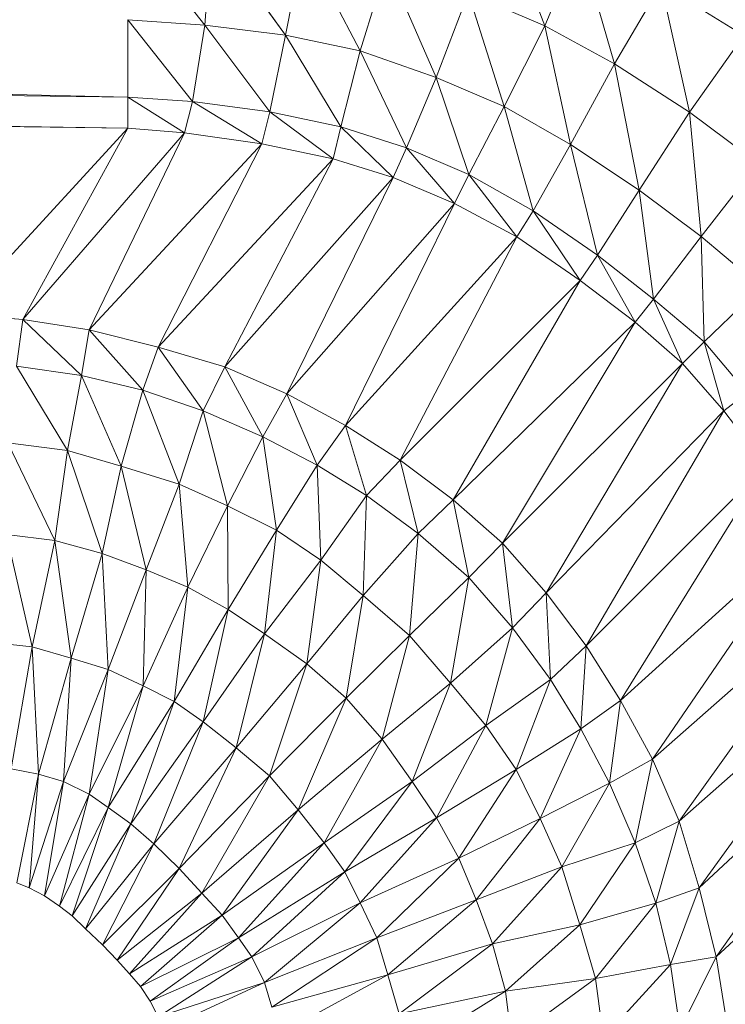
# Model space of a CAD drawing. Header units: metres. Extents: x 391.1 to 427.5, y 12.7 to 28.4.
# Tile 169 of 245: x 408.8315 to 408.8621, y 24.0414 to 24.0843. Entities that reach past the tile are written whole.
import ezdxf

# ---------------------------------------------------------------- set-up
doc = ezdxf.new("R2010")
doc.units = ezdxf.units.M
doc.layers.add('02_MOBILIARIO', color=7, linetype='Continuous', lineweight=18)

# ---------------------------------------------------------------- blocks, each defined once
blk = doc.blocks.new('Family - Plats de dutxa PS-1-153501-01_TEL_PS1')
at = {"layer": '02_MOBILIARIO', "color": 253, "true_color": 0xaaaaaa}
for p, q in [((0.720586, 0.738424), (0.722579, 0.733271)), ((0.722579, 0.733271), (0.720586, 0.738424)), ((0.704435, 0.737585), (0.707793, 0.733298)), ((0.707793, 0.733298), (0.704435, 0.737585)), ((0.707793, 0.733298), (0.708066, 0.737398)), ((0.708066, 0.737398), (0.707793, 0.733298)), ((0.708066, 0.737398), (0.711293, 0.732863)), ((0.711293, 0.732863), (0.708066, 0.737398)), ((0.409997, 0.73691), (0.704435, 0.730169)), ((0.704435, 0.730169), (0.409997, 0.73691)), ((0.711293, 0.732863), (0.712103, 0.736852)), ((0.712103, 0.736852), (0.711293, 0.732863)), ((0.712103, 0.736852), (0.714548, 0.732191)), ((0.714548, 0.732191), (0.712103, 0.736852)), ((0.722579, 0.733271), (0.724098, 0.736911)), ((0.724098, 0.736911), (0.722579, 0.733271)), ((0.724098, 0.736911), (0.725607, 0.731618)), ((0.725607, 0.731618), (0.724098, 0.736911)), ((0.714548, 0.732191), (0.715712, 0.735919)), ((0.715712, 0.735919), (0.714548, 0.732191)), ((0.715712, 0.735919), (0.717854, 0.731029)), ((0.717854, 0.731029), (0.715712, 0.735919)), ((0.725607, 0.731618), (0.727632, 0.735075)), ((0.727632, 0.735075), (0.725607, 0.731618)), ((0.727632, 0.735075), (0.731232, 0.732856)), ((0.727632, 0.735075), (0.728874, 0.729511)), ((0.728874, 0.729511), (0.727632, 0.735075)), ((0.727632, 0.735075), (0.731232, 0.732856)), ((0.717854, 0.731029), (0.719247, 0.734697)), ((0.719247, 0.734697), (0.717854, 0.731029)), ((0.722579, 0.733271), (0.719247, 0.734697)), ((0.719247, 0.734697), (0.72081, 0.729759)), ((0.72081, 0.729759), (0.719247, 0.734697)), ((0.719247, 0.734697), (0.722579, 0.733271)), ((0.704435, 0.730169), (0.409997, 0.73354)), ((0.409997, 0.73354), (0.704435, 0.728821)), ((0.704435, 0.730169), (0.409997, 0.73354)), ((0.704435, 0.728821), (0.409997, 0.73354)), ((0.707793, 0.733298), (0.704435, 0.73354)), ((0.704435, 0.730169), (0.704435, 0.73354)), ((0.704435, 0.73354), (0.707248, 0.729977)), ((0.704435, 0.73354), (0.704435, 0.730169)), ((0.707248, 0.729977), (0.704435, 0.73354)), ((0.704435, 0.73354), (0.707793, 0.733298)), ((0.707248, 0.729977), (0.707793, 0.733298)), ((0.707793, 0.733298), (0.707248, 0.729977)), ((0.711293, 0.732863), (0.707793, 0.733298)), ((0.707793, 0.733298), (0.710613, 0.729525)), ((0.710613, 0.729525), (0.707793, 0.733298)), ((0.707793, 0.733298), (0.711293, 0.732863)), ((0.72081, 0.729759), (0.722579, 0.733271)), ((0.722579, 0.733271), (0.72081, 0.729759)), ((0.725607, 0.731618), (0.722579, 0.733271)), ((0.722579, 0.733271), (0.7237, 0.728115)), ((0.7237, 0.728115), (0.722579, 0.733271)), ((0.722579, 0.733271), (0.725607, 0.731618)), ((0.710613, 0.729525), (0.711293, 0.732863)), ((0.711293, 0.732863), (0.710613, 0.729525)), ((0.714548, 0.732191), (0.711293, 0.732863)), ((0.711293, 0.732863), (0.713706, 0.72888)), ((0.713706, 0.72888), (0.711293, 0.732863)), ((0.711293, 0.732863), (0.714548, 0.732191)), ((0.728874, 0.729511), (0.731232, 0.732856)), ((0.731232, 0.732856), (0.728874, 0.729511)), ((0.409997, 0.732191), (0.704435, 0.728821)), ((0.409997, 0.732191), (0.704435, 0.728821)), ((0.713706, 0.72888), (0.714548, 0.732191)), ((0.714548, 0.732191), (0.713706, 0.72888)), ((0.717854, 0.731029), (0.714548, 0.732191)), ((0.714548, 0.732191), (0.716562, 0.727963)), ((0.716562, 0.727963), (0.714548, 0.732191)), ((0.714548, 0.732191), (0.717854, 0.731029)), ((0.7237, 0.728115), (0.725607, 0.731618)), ((0.725607, 0.731618), (0.7237, 0.728115)), ((0.728874, 0.729511), (0.725607, 0.731618)), ((0.725607, 0.731618), (0.726682, 0.726124)), ((0.726682, 0.726124), (0.725607, 0.731618)), ((0.725607, 0.731618), (0.728874, 0.729511)), ((0.716562, 0.727963), (0.717854, 0.731029)), ((0.717854, 0.731029), (0.716562, 0.727963)), ((0.72081, 0.729759), (0.717854, 0.731029)), ((0.717854, 0.731029), (0.719267, 0.726798)), ((0.719267, 0.726798), (0.717854, 0.731029)), ((0.717854, 0.731029), (0.72081, 0.729759)), ((0.707248, 0.729977), (0.704435, 0.730169)), ((0.704435, 0.730169), (0.704435, 0.728821)), ((0.704435, 0.730169), (0.706908, 0.728618)), ((0.704435, 0.730169), (0.704435, 0.728821)), ((0.706908, 0.728618), (0.704435, 0.730169)), ((0.704435, 0.730169), (0.707248, 0.729977)), ((0.706908, 0.728618), (0.707248, 0.729977)), ((0.707248, 0.729977), (0.706908, 0.728618)), ((0.710613, 0.729525), (0.707248, 0.729977)), ((0.707248, 0.729977), (0.710273, 0.728133)), ((0.710273, 0.728133), (0.707248, 0.729977)), ((0.707248, 0.729977), (0.710613, 0.729525)), ((0.719267, 0.726798), (0.72081, 0.729759)), ((0.72081, 0.729759), (0.719267, 0.726798)), ((0.7237, 0.728115), (0.72081, 0.729759)), ((0.72081, 0.729759), (0.722075, 0.725215)), ((0.722075, 0.725215), (0.72081, 0.729759)), ((0.72081, 0.729759), (0.7237, 0.728115)), ((0.710273, 0.728133), (0.710613, 0.729525)), ((0.710273, 0.728133), (0.710613, 0.729525)), ((0.713706, 0.72888), (0.710613, 0.729525)), ((0.710613, 0.729525), (0.713367, 0.727487)), ((0.713706, 0.72888), (0.710613, 0.729525)), ((0.713367, 0.727487), (0.710613, 0.729525)), ((0.726682, 0.726124), (0.728874, 0.729511)), ((0.728874, 0.729511), (0.726682, 0.726124)), ((0.731851, 0.72728), (0.728874, 0.729511)), ((0.728874, 0.729511), (0.729379, 0.724101)), ((0.729379, 0.724101), (0.728874, 0.729511)), ((0.728874, 0.729511), (0.731851, 0.72728)), ((0.697019, 0.720731), (0.704435, 0.728821)), ((0.704435, 0.728821), (0.697019, 0.720731)), ((0.704435, 0.728821), (0.699866, 0.720494)), ((0.699866, 0.720494), (0.704435, 0.728821)), ((0.706908, 0.728618), (0.704435, 0.728821)), ((0.704435, 0.728821), (0.706908, 0.728618)), ((0.713706, 0.72888), (0.713367, 0.727487)), ((0.713706, 0.72888), (0.713367, 0.727487)), ((0.716562, 0.727963), (0.713706, 0.72888)), ((0.713706, 0.72888), (0.715984, 0.726672)), ((0.715984, 0.726672), (0.713706, 0.72888)), ((0.713706, 0.72888), (0.716562, 0.727963)), ((0.699866, 0.720494), (0.706908, 0.728618)), ((0.706908, 0.728618), (0.699866, 0.720494)), ((0.706908, 0.728618), (0.702759, 0.720043)), ((0.702759, 0.720043), (0.706908, 0.728618)), ((0.710273, 0.728133), (0.706908, 0.728618)), ((0.706908, 0.728618), (0.710273, 0.728133)), ((0.702759, 0.720043), (0.710273, 0.728133)), ((0.710273, 0.728133), (0.702759, 0.720043)), ((0.710273, 0.728133), (0.705764, 0.719293)), ((0.705764, 0.719293), (0.710273, 0.728133)), ((0.710273, 0.728133), (0.713367, 0.727487)), ((0.710273, 0.728133), (0.713367, 0.727487)), ((0.715984, 0.726672), (0.716562, 0.727963)), ((0.716562, 0.727963), (0.715984, 0.726672)), ((0.719267, 0.726798), (0.716562, 0.727963)), ((0.716562, 0.727963), (0.71865, 0.725544)), ((0.71865, 0.725544), (0.716562, 0.727963)), ((0.716562, 0.727963), (0.719267, 0.726798)), ((0.722075, 0.725215), (0.7237, 0.728115)), ((0.7237, 0.728115), (0.722075, 0.725215)), ((0.726682, 0.726124), (0.7237, 0.728115)), ((0.7237, 0.728115), (0.724867, 0.723292)), ((0.724867, 0.723292), (0.7237, 0.728115)), ((0.7237, 0.728115), (0.726682, 0.726124)), ((0.705764, 0.719293), (0.713367, 0.727487)), ((0.713367, 0.727487), (0.705764, 0.719293)), ((0.713367, 0.727487), (0.708656, 0.71843)), ((0.708656, 0.71843), (0.713367, 0.727487)), ((0.715984, 0.726672), (0.713367, 0.727487)), ((0.713367, 0.727487), (0.715984, 0.726672)), ((0.729379, 0.724101), (0.731851, 0.72728)), ((0.731851, 0.72728), (0.729379, 0.724101)), ((0.708656, 0.71843), (0.715984, 0.726672)), ((0.715984, 0.726672), (0.708656, 0.71843)), ((0.715984, 0.726672), (0.711361, 0.717266)), ((0.711361, 0.717266), (0.715984, 0.726672)), ((0.71865, 0.725544), (0.715984, 0.726672)), ((0.715984, 0.726672), (0.71865, 0.725544)), ((0.71865, 0.725544), (0.719267, 0.726798)), ((0.719267, 0.726798), (0.71865, 0.725544)), ((0.722075, 0.725215), (0.719267, 0.726798)), ((0.719267, 0.726798), (0.721359, 0.724094)), ((0.721359, 0.724094), (0.719267, 0.726798)), ((0.719267, 0.726798), (0.722075, 0.725215)), ((0.724867, 0.723292), (0.726682, 0.726124)), ((0.726682, 0.726124), (0.724867, 0.723292)), ((0.729379, 0.724101), (0.726682, 0.726124)), ((0.726682, 0.726124), (0.727305, 0.721378)), ((0.727305, 0.721378), (0.726682, 0.726124)), ((0.726682, 0.726124), (0.729379, 0.724101)), ((0.711361, 0.717266), (0.71865, 0.725544)), ((0.71865, 0.725544), (0.711361, 0.717266)), ((0.71865, 0.725544), (0.713916, 0.715878)), ((0.713916, 0.715878), (0.71865, 0.725544)), ((0.721359, 0.724094), (0.71865, 0.725544)), ((0.71865, 0.725544), (0.721359, 0.724094)), ((0.721359, 0.724094), (0.722075, 0.725215)), ((0.722075, 0.725215), (0.721359, 0.724094)), ((0.724867, 0.723292), (0.722075, 0.725215)), ((0.722075, 0.725215), (0.724113, 0.72219)), ((0.724113, 0.72219), (0.722075, 0.725215)), ((0.722075, 0.725215), (0.724867, 0.723292)), ((0.713916, 0.715878), (0.721359, 0.724094)), ((0.721359, 0.724094), (0.713916, 0.715878)), ((0.721359, 0.724094), (0.716282, 0.714376)), ((0.716282, 0.714376), (0.721359, 0.724094)), ((0.724113, 0.72219), (0.721359, 0.724094)), ((0.721359, 0.724094), (0.724113, 0.72219)), ((0.727305, 0.721378), (0.729379, 0.724101)), ((0.729379, 0.724101), (0.727305, 0.721378)), ((0.731985, 0.721908), (0.729379, 0.724101)), ((0.729379, 0.724101), (0.729514, 0.719517)), ((0.729514, 0.719517), (0.729379, 0.724101)), ((0.729379, 0.724101), (0.731985, 0.721908)), ((0.724113, 0.72219), (0.724867, 0.723292)), ((0.724867, 0.723292), (0.724113, 0.72219)), ((0.727305, 0.721378), (0.724867, 0.723292)), ((0.724867, 0.723292), (0.726512, 0.720373)), ((0.726512, 0.720373), (0.724867, 0.723292)), ((0.724867, 0.723292), (0.727305, 0.721378)), ((0.716282, 0.714376), (0.724113, 0.72219)), ((0.724113, 0.72219), (0.716282, 0.714376)), ((0.724113, 0.72219), (0.718593, 0.712641)), ((0.718593, 0.712641), (0.724113, 0.72219)), ((0.726512, 0.720373), (0.724113, 0.72219)), ((0.724113, 0.72219), (0.726512, 0.720373)), ((0.729514, 0.719517), (0.731985, 0.721908)), ((0.729514, 0.719517), (0.731985, 0.721908)), ((0.726512, 0.720373), (0.727305, 0.721378)), ((0.727305, 0.721378), (0.726512, 0.720373)), ((0.729514, 0.719517), (0.727305, 0.721378)), ((0.727305, 0.721378), (0.72857, 0.718573)), ((0.72857, 0.718573), (0.727305, 0.721378)), ((0.727305, 0.721378), (0.729514, 0.719517)), ((0.699866, 0.720494), (0.697019, 0.720731)), ((0.697019, 0.720731), (0.699866, 0.720494)), ((0.699603, 0.718467), (0.699866, 0.720494)), ((0.699866, 0.720494), (0.699603, 0.718467)), ((0.702759, 0.720043), (0.699866, 0.720494)), ((0.699866, 0.720494), (0.702421, 0.718054)), ((0.702421, 0.718054), (0.699866, 0.720494)), ((0.699866, 0.720494), (0.702759, 0.720043)), ((0.718593, 0.712641), (0.726512, 0.720373)), ((0.726512, 0.720373), (0.718593, 0.712641)), ((0.726512, 0.720373), (0.720739, 0.710758)), ((0.720739, 0.710758), (0.726512, 0.720373)), ((0.72857, 0.718573), (0.726512, 0.720373)), ((0.726512, 0.720373), (0.72857, 0.718573)), ((0.702421, 0.718054), (0.702759, 0.720043)), ((0.702759, 0.720043), (0.702421, 0.718054)), ((0.705764, 0.719293), (0.702759, 0.720043)), ((0.702759, 0.720043), (0.705088, 0.717416)), ((0.705088, 0.717416), (0.702759, 0.720043)), ((0.702759, 0.720043), (0.705764, 0.719293)), ((0.72857, 0.718573), (0.729514, 0.719517)), ((0.72857, 0.718573), (0.729514, 0.719517)), ((0.731375, 0.717308), (0.729514, 0.719517)), ((0.73037, 0.716515), (0.729514, 0.719517)), ((0.729514, 0.719517), (0.731375, 0.717308)), ((0.729514, 0.719517), (0.73037, 0.716515)), ((0.705088, 0.717416), (0.705764, 0.719293)), ((0.705764, 0.719293), (0.705088, 0.717416)), ((0.708656, 0.71843), (0.705764, 0.719293)), ((0.705764, 0.719293), (0.707717, 0.716516)), ((0.707717, 0.716516), (0.705764, 0.719293)), ((0.705764, 0.719293), (0.708656, 0.71843)), ((0.720739, 0.710758), (0.72857, 0.718573)), ((0.720739, 0.710758), (0.72857, 0.718573)), ((0.722637, 0.708596), (0.72857, 0.718573)), ((0.72857, 0.718573), (0.722637, 0.708596)), ((0.73037, 0.716515), (0.72857, 0.718573)), ((0.72857, 0.718573), (0.73037, 0.716515)), ((0.702421, 0.718054), (0.699603, 0.718467)), ((0.699603, 0.718467), (0.70182, 0.714789)), ((0.70182, 0.714789), (0.699603, 0.718467)), ((0.699603, 0.718467), (0.702421, 0.718054)), ((0.707717, 0.716516), (0.708656, 0.71843)), ((0.708656, 0.71843), (0.707717, 0.716516)), ((0.711361, 0.717266), (0.708656, 0.71843)), ((0.708656, 0.71843), (0.710309, 0.71539)), ((0.710309, 0.71539), (0.708656, 0.71843)), ((0.708656, 0.71843), (0.711361, 0.717266)), ((0.70182, 0.714789), (0.702421, 0.718054)), ((0.702421, 0.718054), (0.70182, 0.714789)), ((0.705088, 0.717416), (0.702421, 0.718054)), ((0.702421, 0.718054), (0.704152, 0.71411)), ((0.704152, 0.71411), (0.702421, 0.718054)), ((0.702421, 0.718054), (0.705088, 0.717416)), ((0.704152, 0.71411), (0.705088, 0.717416)), ((0.705088, 0.717416), (0.704152, 0.71411)), ((0.707717, 0.716516), (0.705088, 0.717416)), ((0.705088, 0.717416), (0.706669, 0.713322)), ((0.706669, 0.713322), (0.705088, 0.717416)), ((0.705088, 0.717416), (0.707717, 0.716516)), ((0.710309, 0.71539), (0.711361, 0.717266)), ((0.711361, 0.717266), (0.710309, 0.71539)), ((0.713916, 0.715878), (0.711361, 0.717266)), ((0.711361, 0.717266), (0.71268, 0.714148)), ((0.71268, 0.714148), (0.711361, 0.717266)), ((0.711361, 0.717266), (0.713916, 0.715878)), ((0.73037, 0.716515), (0.731375, 0.717308)), ((0.731375, 0.717308), (0.73037, 0.716515)), ((0.706669, 0.713322), (0.707717, 0.716516)), ((0.707717, 0.716516), (0.706669, 0.713322)), ((0.710309, 0.71539), (0.707717, 0.716516)), ((0.707717, 0.716516), (0.708773, 0.712384)), ((0.708773, 0.712384), (0.707717, 0.716516)), ((0.707717, 0.716516), (0.710309, 0.71539)), ((0.722637, 0.708596), (0.73037, 0.716515)), ((0.73037, 0.716515), (0.722637, 0.708596)), ((0.724373, 0.706286), (0.73037, 0.716515)), ((0.73037, 0.716515), (0.724373, 0.706286)), ((0.732187, 0.714116), (0.73037, 0.716515)), ((0.73037, 0.716515), (0.732187, 0.714116)), ((0.71268, 0.714148), (0.713916, 0.715878)), ((0.713916, 0.715878), (0.71268, 0.714148)), ((0.716282, 0.714376), (0.713916, 0.715878)), ((0.713916, 0.715878), (0.714821, 0.712834)), ((0.714821, 0.712834), (0.713916, 0.715878)), ((0.713916, 0.715878), (0.716282, 0.714376)), ((0.70182, 0.714789), (0.699227, 0.715127)), ((0.699227, 0.715127), (0.70126, 0.710871)), ((0.70126, 0.710871), (0.699227, 0.715127)), ((0.699227, 0.715127), (0.70182, 0.714789)), ((0.708773, 0.712384), (0.710309, 0.71539)), ((0.710309, 0.71539), (0.708773, 0.712384)), ((0.71268, 0.714148), (0.710309, 0.71539)), ((0.710309, 0.71539), (0.710914, 0.711333)), ((0.710914, 0.711333), (0.710309, 0.71539)), ((0.710309, 0.71539), (0.71268, 0.714148)), ((0.70126, 0.710871), (0.70182, 0.714789)), ((0.70182, 0.714789), (0.70126, 0.710871)), ((0.704152, 0.71411), (0.70182, 0.714789)), ((0.70182, 0.714789), (0.703326, 0.710308)), ((0.703326, 0.710308), (0.70182, 0.714789)), ((0.70182, 0.714789), (0.704152, 0.71411)), ((0.714821, 0.712834), (0.716282, 0.714376)), ((0.716282, 0.714376), (0.714821, 0.712834)), ((0.718593, 0.712641), (0.716282, 0.714376)), ((0.716282, 0.714376), (0.717075, 0.711183)), ((0.717075, 0.711183), (0.716282, 0.714376)), ((0.716282, 0.714376), (0.718593, 0.712641)), ((0.703326, 0.710308), (0.704152, 0.71411)), ((0.704152, 0.71411), (0.703326, 0.710308)), ((0.706669, 0.713322), (0.704152, 0.71411)), ((0.704152, 0.71411), (0.705242, 0.709595)), ((0.705242, 0.709595), (0.704152, 0.71411)), ((0.704152, 0.71411), (0.706669, 0.713322)), ((0.710914, 0.711333), (0.71268, 0.714148)), ((0.71268, 0.714148), (0.710914, 0.711333)), ((0.714821, 0.712834), (0.71268, 0.714148)), ((0.71268, 0.714148), (0.71283, 0.710019)), ((0.71283, 0.710019), (0.71268, 0.714148)), ((0.71268, 0.714148), (0.714821, 0.712834)), ((0.724373, 0.706286), (0.732187, 0.714116)), ((0.732187, 0.714116), (0.724373, 0.706286)), ((0.725874, 0.703919), (0.732187, 0.714116)), ((0.732187, 0.714116), (0.725874, 0.703919)), ((0.705242, 0.709595), (0.706669, 0.713322)), ((0.706669, 0.713322), (0.705242, 0.709595)), ((0.708773, 0.712384), (0.706669, 0.713322)), ((0.706669, 0.713322), (0.707045, 0.708845)), ((0.707045, 0.708845), (0.706669, 0.713322)), ((0.706669, 0.713322), (0.708773, 0.712384)), ((0.71283, 0.710019), (0.714821, 0.712834)), ((0.714821, 0.712834), (0.71283, 0.710019)), ((0.714821, 0.712834), (0.714671, 0.708481)), ((0.714671, 0.708481), (0.714821, 0.712834)), ((0.717075, 0.711183), (0.714821, 0.712834)), ((0.714821, 0.712834), (0.717075, 0.711183)), ((0.717075, 0.711183), (0.718593, 0.712641)), ((0.718593, 0.712641), (0.717075, 0.711183)), ((0.720739, 0.710758), (0.718593, 0.712641)), ((0.718593, 0.712641), (0.719267, 0.70927)), ((0.719267, 0.70927), (0.718593, 0.712641)), ((0.718593, 0.712641), (0.720739, 0.710758)), ((0.707045, 0.708845), (0.708773, 0.712384)), ((0.708773, 0.712384), (0.707045, 0.708845)), ((0.710914, 0.711333), (0.708773, 0.712384)), ((0.708773, 0.712384), (0.70881, 0.707869)), ((0.70881, 0.707869), (0.708773, 0.712384)), ((0.708773, 0.712384), (0.710914, 0.711333)), ((0.70881, 0.707869), (0.710914, 0.711333)), ((0.710914, 0.711333), (0.70881, 0.707869)), ((0.710914, 0.711333), (0.710388, 0.706818)), ((0.710388, 0.706818), (0.710914, 0.711333)), ((0.71283, 0.710019), (0.710914, 0.711333)), ((0.710914, 0.711333), (0.71283, 0.710019)), ((0.725874, 0.703919), (0.734091, 0.711362)), ((0.734091, 0.711362), (0.725874, 0.703919)), ((0.727263, 0.701364), (0.734091, 0.711362)), ((0.734091, 0.711362), (0.727263, 0.701364)), ((0.70126, 0.710871), (0.699156, 0.711134)), ((0.699156, 0.711134), (0.700283, 0.706244)), ((0.700283, 0.706244), (0.699156, 0.711134)), ((0.699156, 0.711134), (0.70126, 0.710871)), ((0.700283, 0.706244), (0.70126, 0.710871)), ((0.70126, 0.710871), (0.700283, 0.706244)), ((0.703326, 0.710308), (0.70126, 0.710871)), ((0.70126, 0.710871), (0.701974, 0.705756)), ((0.701974, 0.705756), (0.70126, 0.710871)), ((0.70126, 0.710871), (0.703326, 0.710308)), ((0.714671, 0.708481), (0.717075, 0.711183)), ((0.717075, 0.711183), (0.714671, 0.708481)), ((0.717075, 0.711183), (0.716697, 0.706743)), ((0.716697, 0.706743), (0.717075, 0.711183)), ((0.719267, 0.70927), (0.717075, 0.711183)), ((0.717075, 0.711183), (0.719267, 0.70927)), ((0.719267, 0.70927), (0.720739, 0.710758)), ((0.719267, 0.70927), (0.720739, 0.710758)), ((0.722637, 0.708596), (0.720739, 0.710758)), ((0.72118, 0.707078), (0.720739, 0.710758)), ((0.720739, 0.710758), (0.722637, 0.708596)), ((0.720739, 0.710758), (0.72118, 0.707078)), ((0.701974, 0.705756), (0.703326, 0.710308)), ((0.703326, 0.710308), (0.701974, 0.705756)), ((0.705242, 0.709595), (0.703326, 0.710308)), ((0.703326, 0.710308), (0.703589, 0.705268)), ((0.703589, 0.705268), (0.703326, 0.710308)), ((0.703326, 0.710308), (0.705242, 0.709595)), ((0.710388, 0.706818), (0.71283, 0.710019)), ((0.71283, 0.710019), (0.710388, 0.706818)), ((0.71283, 0.710019), (0.712229, 0.705505)), ((0.712229, 0.705505), (0.71283, 0.710019)), ((0.714671, 0.708481), (0.71283, 0.710019)), ((0.71283, 0.710019), (0.714671, 0.708481)), ((0.703589, 0.705268), (0.705242, 0.709595)), ((0.705242, 0.709595), (0.703589, 0.705268)), ((0.705242, 0.709595), (0.705109, 0.704551)), ((0.705109, 0.704551), (0.705242, 0.709595)), ((0.707045, 0.708845), (0.705242, 0.709595)), ((0.705242, 0.709595), (0.707045, 0.708845)), ((0.716697, 0.706743), (0.719267, 0.70927)), ((0.716697, 0.706743), (0.719267, 0.70927)), ((0.718477, 0.704674), (0.719267, 0.70927)), ((0.719267, 0.70927), (0.718477, 0.704674)), ((0.72118, 0.707078), (0.719267, 0.70927)), ((0.719267, 0.70927), (0.72118, 0.707078)), ((0.705109, 0.704551), (0.707045, 0.708845)), ((0.707045, 0.708845), (0.705109, 0.704551)), ((0.707045, 0.708845), (0.706458, 0.703877)), ((0.706458, 0.703877), (0.707045, 0.708845)), ((0.70881, 0.707869), (0.707045, 0.708845)), ((0.707045, 0.708845), (0.70881, 0.707869)), ((0.712229, 0.705505), (0.714671, 0.708481)), ((0.714671, 0.708481), (0.712229, 0.705505)), ((0.714671, 0.708481), (0.713941, 0.704015)), ((0.713941, 0.704015), (0.714671, 0.708481)), ((0.716697, 0.706743), (0.714671, 0.708481)), ((0.714671, 0.708481), (0.716697, 0.706743)), ((0.72118, 0.707078), (0.722637, 0.708596)), ((0.722637, 0.708596), (0.72118, 0.707078)), ((0.724373, 0.706286), (0.722637, 0.708596)), ((0.722831, 0.704824), (0.722637, 0.708596)), ((0.722637, 0.708596), (0.724373, 0.706286)), ((0.722637, 0.708596), (0.722831, 0.704824)), ((0.727263, 0.701364), (0.73554, 0.708654)), ((0.73554, 0.708654), (0.727263, 0.701364)), ((0.728426, 0.69866), (0.73554, 0.708654)), ((0.73554, 0.708654), (0.728426, 0.69866)), ((0.706458, 0.703877), (0.70881, 0.707869)), ((0.70881, 0.707869), (0.706458, 0.703877)), ((0.70881, 0.707869), (0.707721, 0.702979)), ((0.707721, 0.702979), (0.70881, 0.707869)), ((0.710388, 0.706818), (0.70881, 0.707869)), ((0.70881, 0.707869), (0.710388, 0.706818)), ((0.718477, 0.704674), (0.72118, 0.707078)), ((0.72118, 0.707078), (0.718477, 0.704674)), ((0.720016, 0.702833), (0.72118, 0.707078)), ((0.72118, 0.707078), (0.720016, 0.702833)), ((0.722831, 0.704824), (0.72118, 0.707078)), ((0.72118, 0.707078), (0.722831, 0.704824)), ((0.707721, 0.702979), (0.710388, 0.706818)), ((0.710388, 0.706818), (0.707721, 0.702979)), ((0.710388, 0.706818), (0.709154, 0.701854)), ((0.709154, 0.701854), (0.710388, 0.706818)), ((0.712229, 0.705505), (0.710388, 0.706818)), ((0.710388, 0.706818), (0.712229, 0.705505)), ((0.713941, 0.704015), (0.716697, 0.706743)), ((0.713941, 0.704015), (0.716697, 0.706743)), ((0.715502, 0.702232), (0.716697, 0.706743)), ((0.716697, 0.706743), (0.715502, 0.702232)), ((0.718477, 0.704674), (0.716697, 0.706743)), ((0.716697, 0.706743), (0.718477, 0.704674)), ((0.700283, 0.706244), (0.698518, 0.706432)), ((0.698518, 0.706432), (0.700283, 0.706244)), ((0.699367, 0.700944), (0.700283, 0.706244)), ((0.700283, 0.706244), (0.699367, 0.700944)), ((0.701974, 0.705756), (0.700283, 0.706244)), ((0.700283, 0.706244), (0.700561, 0.700706)), ((0.700561, 0.700706), (0.700283, 0.706244)), ((0.700283, 0.706244), (0.701974, 0.705756)), ((0.722831, 0.704824), (0.724373, 0.706286)), ((0.724373, 0.706286), (0.722831, 0.704824)), ((0.724144, 0.702683), (0.724373, 0.706286)), ((0.724373, 0.706286), (0.724144, 0.702683)), ((0.725874, 0.703919), (0.724373, 0.706286)), ((0.724373, 0.706286), (0.725874, 0.703919)), ((0.700561, 0.700706), (0.701974, 0.705756)), ((0.701974, 0.705756), (0.700561, 0.700706)), ((0.701974, 0.705756), (0.701635, 0.700386)), ((0.701635, 0.700386), (0.701974, 0.705756)), ((0.703589, 0.705268), (0.701974, 0.705756)), ((0.701974, 0.705756), (0.703589, 0.705268)), ((0.728426, 0.69866), (0.736669, 0.705987)), ((0.736669, 0.705987), (0.728426, 0.69866)), ((0.729289, 0.695767), (0.736669, 0.705987)), ((0.736669, 0.705987), (0.729289, 0.695767)), ((0.701635, 0.700386), (0.703589, 0.705268)), ((0.703589, 0.705268), (0.701635, 0.700386)), ((0.703589, 0.705268), (0.702753, 0.699839)), ((0.702753, 0.699839), (0.703589, 0.705268)), ((0.705109, 0.704551), (0.703589, 0.705268)), ((0.703589, 0.705268), (0.705109, 0.704551)), ((0.709154, 0.701854), (0.712229, 0.705505)), ((0.712229, 0.705505), (0.709154, 0.701854)), ((0.712229, 0.705505), (0.710604, 0.700643)), ((0.710604, 0.700643), (0.712229, 0.705505)), ((0.713941, 0.704015), (0.712229, 0.705505)), ((0.712229, 0.705505), (0.713941, 0.704015)), ((0.720016, 0.702833), (0.722831, 0.704824)), ((0.722831, 0.704824), (0.720016, 0.702833)), ((0.72133, 0.700917), (0.722831, 0.704824)), ((0.722831, 0.704824), (0.72133, 0.700917)), ((0.724144, 0.702683), (0.722831, 0.704824)), ((0.722831, 0.704824), (0.724144, 0.702683)), ((0.702753, 0.699839), (0.705109, 0.704551)), ((0.705109, 0.704551), (0.702753, 0.699839)), ((0.705109, 0.704551), (0.703589, 0.69926)), ((0.703589, 0.69926), (0.705109, 0.704551)), ((0.706458, 0.703877), (0.705109, 0.704551)), ((0.705109, 0.704551), (0.706458, 0.703877)), ((0.715502, 0.702232), (0.718477, 0.704674)), ((0.718477, 0.704674), (0.715502, 0.702232)), ((0.716815, 0.700391), (0.718477, 0.704674)), ((0.718477, 0.704674), (0.716815, 0.700391)), ((0.720016, 0.702833), (0.718477, 0.704674)), ((0.718477, 0.704674), (0.720016, 0.702833)), ((0.710604, 0.700643), (0.713941, 0.704015)), ((0.710604, 0.700643), (0.713941, 0.704015)), ((0.711851, 0.699158), (0.713941, 0.704015)), ((0.713941, 0.704015), (0.711851, 0.699158)), ((0.715502, 0.702232), (0.713941, 0.704015)), ((0.713941, 0.704015), (0.715502, 0.702232)), ((0.703589, 0.69926), (0.706458, 0.703877)), ((0.706458, 0.703877), (0.703589, 0.69926)), ((0.706458, 0.703877), (0.704566, 0.698547)), ((0.704566, 0.698547), (0.706458, 0.703877)), ((0.707721, 0.702979), (0.706458, 0.703877)), ((0.706458, 0.703877), (0.707721, 0.702979)), ((0.724144, 0.702683), (0.725874, 0.703919)), ((0.725874, 0.703919), (0.724144, 0.702683)), ((0.725386, 0.700313), (0.725874, 0.703919)), ((0.725874, 0.703919), (0.725386, 0.700313)), ((0.727263, 0.701364), (0.725874, 0.703919)), ((0.725874, 0.703919), (0.727263, 0.701364)), ((0.729289, 0.695767), (0.737484, 0.70337)), ((0.737484, 0.70337), (0.729289, 0.695767)), ((0.73004, 0.692762), (0.737484, 0.70337)), ((0.737484, 0.70337), (0.73004, 0.692762)), ((0.704566, 0.698547), (0.707721, 0.702979)), ((0.707721, 0.702979), (0.704566, 0.698547)), ((0.707721, 0.702979), (0.705572, 0.697674)), ((0.705572, 0.697674), (0.707721, 0.702979)), ((0.709154, 0.701854), (0.707721, 0.702979)), ((0.707721, 0.702979), (0.709154, 0.701854)), ((0.716815, 0.700391), (0.720016, 0.702833)), ((0.720016, 0.702833), (0.716815, 0.700391)), ((0.717866, 0.698814), (0.720016, 0.702833)), ((0.720016, 0.702833), (0.717866, 0.698814)), ((0.72133, 0.700917), (0.720016, 0.702833)), ((0.720016, 0.702833), (0.72133, 0.700917)), ((0.72133, 0.700917), (0.724144, 0.702683)), ((0.724144, 0.702683), (0.72133, 0.700917)), ((0.72238, 0.698776), (0.724144, 0.702683)), ((0.724144, 0.702683), (0.72238, 0.698776)), ((0.725386, 0.700313), (0.724144, 0.702683)), ((0.724144, 0.702683), (0.725386, 0.700313)), ((0.705572, 0.697674), (0.709154, 0.701854)), ((0.709154, 0.701854), (0.705572, 0.697674)), ((0.709154, 0.701854), (0.706672, 0.696607)), ((0.706672, 0.696607), (0.709154, 0.701854)), ((0.710604, 0.700643), (0.709154, 0.701854)), ((0.709154, 0.701854), (0.710604, 0.700643)), ((0.711851, 0.699158), (0.715502, 0.702232)), ((0.715502, 0.702232), (0.711851, 0.699158)), ((0.712976, 0.697724), (0.715502, 0.702232)), ((0.715502, 0.702232), (0.712976, 0.697724)), ((0.716815, 0.700391), (0.715502, 0.702232)), ((0.715502, 0.702232), (0.716815, 0.700391)), ((0.725386, 0.700313), (0.727263, 0.701364)), ((0.727263, 0.701364), (0.725386, 0.700313)), ((0.726512, 0.697721), (0.727263, 0.701364)), ((0.727263, 0.701364), (0.726512, 0.697721)), ((0.728426, 0.69866), (0.727263, 0.701364)), ((0.727263, 0.701364), (0.728426, 0.69866)), ((0.700561, 0.700706), (0.699367, 0.700944)), ((0.699367, 0.700944), (0.700561, 0.700706)), ((0.699606, 0.69598), (0.700561, 0.700706)), ((0.700561, 0.700706), (0.699606, 0.69598)), ((0.700561, 0.700706), (0.700149, 0.695763)), ((0.700149, 0.695763), (0.700561, 0.700706)), ((0.701635, 0.700386), (0.700561, 0.700706)), ((0.700561, 0.700706), (0.701635, 0.700386)), ((0.706672, 0.696607), (0.710604, 0.700643)), ((0.706672, 0.696607), (0.710604, 0.700643)), ((0.707666, 0.695524), (0.710604, 0.700643)), ((0.710604, 0.700643), (0.707666, 0.695524)), ((0.711851, 0.699158), (0.710604, 0.700643)), ((0.710604, 0.700643), (0.711851, 0.699158)), ((0.717866, 0.698814), (0.72133, 0.700917)), ((0.72133, 0.700917), (0.717866, 0.698814)), ((0.718842, 0.697048), (0.72133, 0.700917)), ((0.72133, 0.700917), (0.718842, 0.697048)), ((0.72238, 0.698776), (0.72133, 0.700917)), ((0.72133, 0.700917), (0.72238, 0.698776)), ((0.700149, 0.695763), (0.701635, 0.700386)), ((0.701635, 0.700386), (0.700149, 0.695763)), ((0.701635, 0.700386), (0.700821, 0.695416)), ((0.700821, 0.695416), (0.701635, 0.700386)), ((0.702753, 0.699839), (0.701635, 0.700386)), ((0.701635, 0.700386), (0.702753, 0.699839)), ((0.712976, 0.697724), (0.716815, 0.700391)), ((0.716815, 0.700391), (0.712976, 0.697724)), ((0.713873, 0.696461), (0.716815, 0.700391)), ((0.716815, 0.700391), (0.713873, 0.696461)), ((0.717866, 0.698814), (0.716815, 0.700391)), ((0.716815, 0.700391), (0.717866, 0.698814)), ((0.72238, 0.698776), (0.725386, 0.700313)), ((0.725386, 0.700313), (0.72238, 0.698776)), ((0.723319, 0.696672), (0.725386, 0.700313)), ((0.725386, 0.700313), (0.723319, 0.696672)), ((0.726512, 0.697721), (0.725386, 0.700313)), ((0.725386, 0.700313), (0.726512, 0.697721)), ((0.73004, 0.692762), (0.738129, 0.700276)), ((0.738129, 0.700276), (0.73004, 0.692762)), ((0.700821, 0.695416), (0.702753, 0.699839)), ((0.702753, 0.699839), (0.700821, 0.695416)), ((0.702753, 0.699839), (0.701473, 0.694959)), ((0.701473, 0.694959), (0.702753, 0.699839)), ((0.703589, 0.69926), (0.702753, 0.699839)), ((0.702753, 0.699839), (0.703589, 0.69926)), ((0.701473, 0.694959), (0.703589, 0.69926)), ((0.703589, 0.69926), (0.701473, 0.694959)), ((0.703589, 0.69926), (0.702012, 0.694539)), ((0.702012, 0.694539), (0.703589, 0.69926)), ((0.704566, 0.698547), (0.703589, 0.69926)), ((0.703589, 0.69926), (0.704566, 0.698547)), ((0.707666, 0.695524), (0.711851, 0.699158)), ((0.711851, 0.699158), (0.707666, 0.695524)), ((0.708544, 0.694569), (0.711851, 0.699158)), ((0.711851, 0.699158), (0.708544, 0.694569)), ((0.712976, 0.697724), (0.711851, 0.699158)), ((0.711851, 0.699158), (0.712976, 0.697724)), ((0.713873, 0.696461), (0.717866, 0.698814)), ((0.717866, 0.698814), (0.713873, 0.696461)), ((0.714548, 0.695113), (0.717866, 0.698814)), ((0.717866, 0.698814), (0.714548, 0.695113)), ((0.718842, 0.697048), (0.717866, 0.698814)), ((0.717866, 0.698814), (0.718842, 0.697048)), ((0.702012, 0.694539), (0.704566, 0.698547)), ((0.704566, 0.698547), (0.702012, 0.694539)), ((0.704566, 0.698547), (0.702597, 0.693983)), ((0.702597, 0.693983), (0.704566, 0.698547)), ((0.705572, 0.697674), (0.704566, 0.698547)), ((0.704566, 0.698547), (0.705572, 0.697674)), ((0.718842, 0.697048), (0.72238, 0.698776)), ((0.72238, 0.698776), (0.718842, 0.697048)), ((0.719592, 0.695245), (0.72238, 0.698776)), ((0.72238, 0.698776), (0.719592, 0.695245)), ((0.723319, 0.696672), (0.72238, 0.698776)), ((0.72238, 0.698776), (0.723319, 0.696672)), ((0.726512, 0.697721), (0.728426, 0.69866)), ((0.728426, 0.69866), (0.726512, 0.697721)), ((0.727413, 0.695091), (0.728426, 0.69866)), ((0.728426, 0.69866), (0.727413, 0.695091)), ((0.729289, 0.695767), (0.728426, 0.69866)), ((0.728426, 0.69866), (0.729289, 0.695767)), ((0.702597, 0.693983), (0.705572, 0.697674)), ((0.705572, 0.697674), (0.702597, 0.693983)), ((0.705572, 0.697674), (0.703332, 0.693278)), ((0.703332, 0.693278), (0.705572, 0.697674)), ((0.706672, 0.696607), (0.705572, 0.697674)), ((0.705572, 0.697674), (0.706672, 0.696607)), ((0.708544, 0.694569), (0.712976, 0.697724)), ((0.712976, 0.697724), (0.708544, 0.694569)), ((0.709257, 0.693592), (0.712976, 0.697724)), ((0.712976, 0.697724), (0.709257, 0.693592)), ((0.713873, 0.696461), (0.712976, 0.697724)), ((0.712976, 0.697724), (0.713873, 0.696461)), ((0.723319, 0.696672), (0.726512, 0.697721)), ((0.726512, 0.697721), (0.723319, 0.696672)), ((0.724107, 0.694156), (0.726512, 0.697721)), ((0.726512, 0.697721), (0.724107, 0.694156)), ((0.727413, 0.695091), (0.726512, 0.697721)), ((0.726512, 0.697721), (0.727413, 0.695091)), ((0.714548, 0.695113), (0.718842, 0.697048)), ((0.718842, 0.697048), (0.714548, 0.695113)), ((0.715265, 0.693592), (0.718842, 0.697048)), ((0.718842, 0.697048), (0.715265, 0.693592)), ((0.719592, 0.695245), (0.718842, 0.697048)), ((0.718842, 0.697048), (0.719592, 0.695245)), ((0.719592, 0.695245), (0.723319, 0.696672)), ((0.723319, 0.696672), (0.719592, 0.695245)), ((0.720305, 0.693329), (0.723319, 0.696672)), ((0.723319, 0.696672), (0.720305, 0.693329)), ((0.724107, 0.694156), (0.723319, 0.696672)), ((0.723319, 0.696672), (0.724107, 0.694156)), ((0.703332, 0.693278), (0.706672, 0.696607)), ((0.703332, 0.693278), (0.706672, 0.696607)), ((0.703977, 0.692618), (0.706672, 0.696607)), ((0.706672, 0.696607), (0.703977, 0.692618)), ((0.707666, 0.695524), (0.706672, 0.696607)), ((0.706672, 0.696607), (0.707666, 0.695524)), ((0.709257, 0.693592), (0.713873, 0.696461)), ((0.713873, 0.696461), (0.709257, 0.693592)), ((0.709835, 0.692756), (0.713873, 0.696461)), ((0.713873, 0.696461), (0.709835, 0.692756)), ((0.714548, 0.695113), (0.713873, 0.696461)), ((0.713873, 0.696461), (0.714548, 0.695113)), ((0.700149, 0.695763), (0.699606, 0.69598)), ((0.699606, 0.69598), (0.700149, 0.695763)), ((0.700821, 0.695416), (0.700149, 0.695763)), ((0.700149, 0.695763), (0.700821, 0.695416)), ((0.701473, 0.694959), (0.700821, 0.695416)), ((0.700821, 0.695416), (0.701473, 0.694959)), ((0.703977, 0.692618), (0.707666, 0.695524)), ((0.707666, 0.695524), (0.703977, 0.692618)), ((0.704517, 0.692017), (0.707666, 0.695524)), ((0.707666, 0.695524), (0.704517, 0.692017)), ((0.708544, 0.694569), (0.707666, 0.695524)), ((0.707666, 0.695524), (0.708544, 0.694569)), ((0.727413, 0.695091), (0.729289, 0.695767)), ((0.729289, 0.695767), (0.727413, 0.695091)), ((0.728051, 0.692424), (0.729289, 0.695767)), ((0.729289, 0.695767), (0.728051, 0.692424)), ((0.73004, 0.692762), (0.729289, 0.695767)), ((0.729289, 0.695767), (0.73004, 0.692762)), ((0.702012, 0.694539), (0.701473, 0.694959)), ((0.701473, 0.694959), (0.702012, 0.694539)), ((0.709835, 0.692756), (0.714548, 0.695113)), ((0.714548, 0.695113), (0.709835, 0.692756)), ((0.710383, 0.691639), (0.714548, 0.695113)), ((0.714548, 0.695113), (0.710383, 0.691639)), ((0.715265, 0.693592), (0.714548, 0.695113)), ((0.714548, 0.695113), (0.715265, 0.693592)), ((0.715265, 0.693592), (0.719592, 0.695245)), ((0.719592, 0.695245), (0.715265, 0.693592)), ((0.715753, 0.691977), (0.719592, 0.695245)), ((0.719592, 0.695245), (0.715753, 0.691977)), ((0.720305, 0.693329), (0.719592, 0.695245)), ((0.719592, 0.695245), (0.720305, 0.693329)), ((0.724107, 0.694156), (0.727413, 0.695091)), ((0.727413, 0.695091), (0.724107, 0.694156)), ((0.724786, 0.691823), (0.727413, 0.695091)), ((0.727413, 0.695091), (0.724786, 0.691823)), ((0.728051, 0.692424), (0.727413, 0.695091)), ((0.727413, 0.695091), (0.728051, 0.692424)), ((0.702597, 0.693983), (0.702012, 0.694539)), ((0.702012, 0.694539), (0.702597, 0.693983)), ((0.704517, 0.692017), (0.708544, 0.694569)), ((0.708544, 0.694569), (0.704517, 0.692017)), ((0.704996, 0.691462), (0.708544, 0.694569)), ((0.708544, 0.694569), (0.704996, 0.691462)), ((0.709257, 0.693592), (0.708544, 0.694569)), ((0.708544, 0.694569), (0.709257, 0.693592)), ((0.720305, 0.693329), (0.724107, 0.694156)), ((0.724107, 0.694156), (0.720305, 0.693329)), ((0.720868, 0.691263), (0.724107, 0.694156)), ((0.724107, 0.694156), (0.720868, 0.691263)), ((0.724786, 0.691823), (0.724107, 0.694156)), ((0.724107, 0.694156), (0.724786, 0.691823)), ((0.703332, 0.693278), (0.702597, 0.693983)), ((0.702597, 0.693983), (0.703332, 0.693278)), ((0.703332, 0.693278), (0.703977, 0.692618)), ((0.703977, 0.692618), (0.703332, 0.693278)), ((0.704996, 0.691462), (0.709257, 0.693592)), ((0.709257, 0.693592), (0.704996, 0.691462)), ((0.705413, 0.690825), (0.709257, 0.693592)), ((0.709257, 0.693592), (0.705413, 0.690825)), ((0.709835, 0.692756), (0.709257, 0.693592)), ((0.709257, 0.693592), (0.709835, 0.692756)), ((0.710383, 0.691639), (0.715265, 0.693592)), ((0.715265, 0.693592), (0.710383, 0.691639)), ((0.710703, 0.690564), (0.715265, 0.693592)), ((0.715265, 0.693592), (0.710703, 0.690564)), ((0.715753, 0.691977), (0.715265, 0.693592)), ((0.715265, 0.693592), (0.715753, 0.691977)), ((0.715753, 0.691977), (0.720305, 0.693329)), ((0.720305, 0.693329), (0.715753, 0.691977)), ((0.716241, 0.690286), (0.720305, 0.693329)), ((0.720305, 0.693329), (0.716241, 0.690286)), ((0.720868, 0.691263), (0.720305, 0.693329)), ((0.720305, 0.693329), (0.720868, 0.691263)), ((0.703977, 0.692618), (0.704517, 0.692017)), ((0.704517, 0.692017), (0.703977, 0.692618)), ((0.705413, 0.690825), (0.709835, 0.692756)), ((0.709835, 0.692756), (0.705413, 0.690825)), ((0.70576, 0.690152), (0.709835, 0.692756)), ((0.709835, 0.692756), (0.70576, 0.690152)), ((0.710383, 0.691639), (0.709835, 0.692756)), ((0.709835, 0.692756), (0.710383, 0.691639)), ((0.724786, 0.691823), (0.728051, 0.692424)), ((0.728051, 0.692424), (0.724786, 0.691823)), ((0.725124, 0.689231), (0.728051, 0.692424)), ((0.728051, 0.692424), (0.725124, 0.689231)), ((0.728051, 0.692424), (0.73004, 0.692762)), ((0.73004, 0.692762), (0.728051, 0.692424)), ((0.728464, 0.689606), (0.728051, 0.692424)), ((0.728051, 0.692424), (0.728464, 0.689606)), ((0.728464, 0.689606), (0.73004, 0.692762)), ((0.73004, 0.692762), (0.728464, 0.689606)), ((0.73049, 0.689869), (0.73004, 0.692762)), ((0.73004, 0.692762), (0.73049, 0.689869)), ((0.704517, 0.692017), (0.704996, 0.691462)), ((0.704996, 0.691462), (0.704517, 0.692017)), ((0.710703, 0.690564), (0.715753, 0.691977)), ((0.715753, 0.691977), (0.710703, 0.690564)), ((0.710941, 0.689371), (0.715753, 0.691977)), ((0.715753, 0.691977), (0.710941, 0.689371)), ((0.716241, 0.690286), (0.715753, 0.691977)), ((0.715753, 0.691977), (0.716241, 0.690286)), ((0.70576, 0.690152), (0.710383, 0.691639)), ((0.710383, 0.691639), (0.70576, 0.690152)), ((0.705977, 0.689609), (0.710383, 0.691639)), ((0.710383, 0.691639), (0.705977, 0.689609)), ((0.710703, 0.690564), (0.710383, 0.691639)), ((0.710383, 0.691639), (0.710703, 0.690564)), ((0.720868, 0.691263), (0.724786, 0.691823)), ((0.724786, 0.691823), (0.720868, 0.691263)), ((0.721131, 0.689159), (0.724786, 0.691823)), ((0.724786, 0.691823), (0.721131, 0.689159)), ((0.725124, 0.689231), (0.724786, 0.691823)), ((0.724786, 0.691823), (0.725124, 0.689231)), ((0.704996, 0.691462), (0.705413, 0.690825)), ((0.705413, 0.690825), (0.704996, 0.691462)), ((0.716241, 0.690286), (0.720868, 0.691263)), ((0.720868, 0.691263), (0.716241, 0.690286)), ((0.716429, 0.688521), (0.720868, 0.691263)), ((0.720868, 0.691263), (0.716429, 0.688521)), ((0.721131, 0.689159), (0.720868, 0.691263)), ((0.720868, 0.691263), (0.721131, 0.689159)), ((0.705413, 0.690825), (0.70576, 0.690152)), ((0.70576, 0.690152), (0.705413, 0.690825))]:
    blk.add_line(p, q, dxfattribs=at)
blk = doc.blocks.new('LONDR55-XX_ZZ-ARQ-CAA-M3D-Londres55_ifc-1-01_TEL_PS1')
at = {"layer": '02_MOBILIARIO', "color": 253, "lineweight": 18, "true_color": 0xaaaaaa}
blk.add_blockref('Family - Plats de dutxa PS-1-153501-01_TEL_PS1', (408.131716, 23.350737), dxfattribs=at)

msp = doc.modelspace()

# ---------------------------------------------------------------- block references
at = {"lineweight": 5}
msp.add_blockref('LONDR55-XX_ZZ-ARQ-CAA-M3D-Londres55_ifc-1-01_TEL_PS1', (0, 0), dxfattribs=at)

doc.saveas('drawing.dxf')
